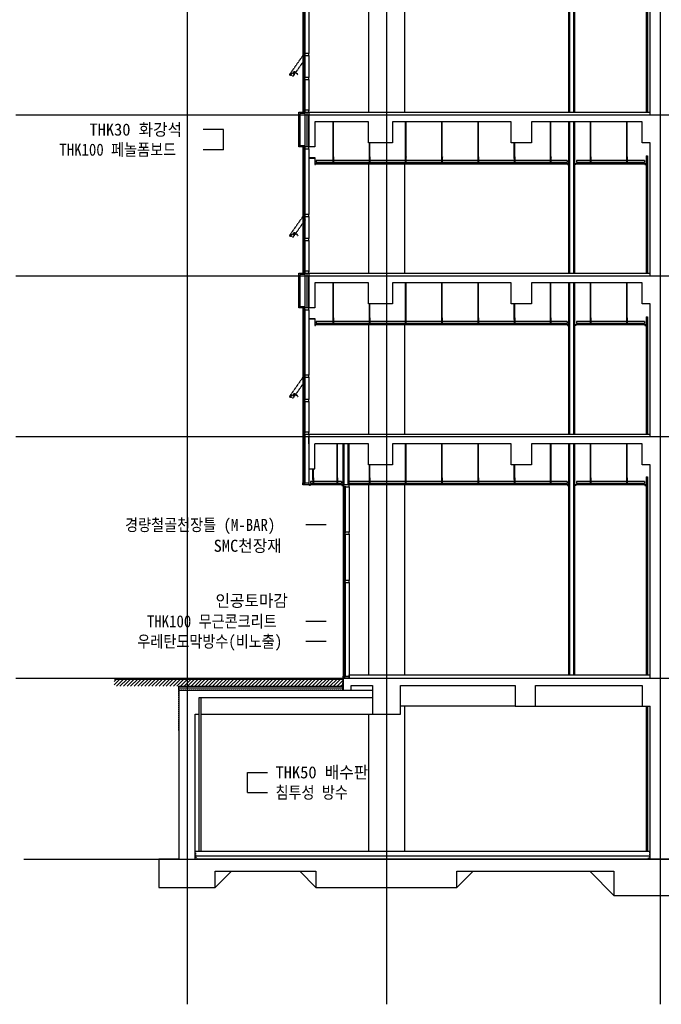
# Model space of a CAD drawing. Header units: millimetres. Extents: x 3445018 to 4174071, y -6064565 to -5122887.
# Tile 76 of 192: x 3681201 to 3697134, y -5459759 to -5435289. Entities that reach past the tile are written whole.
import ezdxf

# ---------------------------------------------------------------- set-up
doc = ezdxf.new("R2010")
doc.units = ezdxf.units.MM
doc.header["$MEASUREMENT"] = 0
doc.linetypes.add('CEN', pattern=[66, 60, -2, 2, -2])
doc.linetypes.add('HID', pattern=[5, 3, -2])
doc.layers.get('0').update_dxf_attribs({"linetype": 'CONTINUOUS'})
for name, color, linetype in [('A_DW_WIN', 4, 'CONTINUOUS'), ('A_EL_08', 8, 'CONTINUOUS'), ('CEN', 13, 'CEN'), ('door', 4, 'CONTINUOUS'), ('EL1', 2, 'CONTINUOUS'), ('EL3', 7, 'CONTINUOUS'), ('FI', 6, 'CONTINUOUS'), ('FIN', 6, 'CONTINUOUS'), ('HA', 9, 'CONTINUOUS'), ('HY', 8, 'CONTINUOUS'), ('INSUL', 8, 'CONTINUOUS'), ('MASH', 9, 'MESHLINE'), ('MESH', 7, 'MESHLINE'), ('SO-252', 252, 'CONTINUOUS'), ('STL2', 6, 'CONTINUOUS'), ('SY', 1, 'CONTINUOUS'), ('WA1', 2, 'CONTINUOUS'), ('WA3', 7, 'CONTINUOUS'), ('WATER', 4, 'HID'), ('WIN1', 4, 'CONTINUOUS'), ('WIN2', 9, 'CONTINUOUS'), ('문자', 2, 'CONTINUOUS')]:
    doc.layers.add(name, color=color, linetype=linetype)
doc.styles.add('SDP-S', font='txt')
doc.linetypes.add('BATTING', pattern='A,0.0001,-0.1,[134,ltypeshp.shx,S=0.1,R=0,X=-0.1,Y=0],-0.2,[134,ltypeshp.shx,S=0.1,R=180,X=0.1,Y=0],-0.1', length=0.4001)
doc.linetypes.add('MESHLINE', pattern='A,5,-3,["X",Standard,S=1.2,R=0,X=-1.2,Y=-0.6],-1', length=9)

# ---------------------------------------------------------------- blocks, each defined once
blk = doc.blocks.new('CW-1')
at = {"layer": 'door'}
for points in [[(704860, -1026992), (704879, -1026992), (704879, -1026980), (704829, -1026980), (704829, -1026992), (704848, -1026992)], [(704848, -1027028), (704829, -1027028), (704829, -1027130), (704879, -1027130), (704879, -1027028), (704860, -1027028)], [(704848, -1026992), (704848, -1027028)], [(704860, -1026992), (704860, -1027028)]]:
    blk.add_lwpolyline(points, dxfattribs=at)
blk = doc.blocks.new('pw')
at = {"layer": 'A_DW_WIN', "color": 8, "linetype": 'HID', "ltscale": 0.1}
for p, q in [((0, 586), (0, 586)), ((0, 586), (0, 0)), ((28, 586), (0, 586)), ((28, 552), (28, 586)), ((45, 552), (28, 552)), ((45, 542), (45, 552)), ((95, 542), (45, 542)), ((95, 542), (95, 77)), ((0, 0), (28, 0)), ((28, 77), (95, 77)), ((28, 22), (28, 77)), ((28, 0), (28, 22)), ((28, 22), (95, 22)), ((81, 77), (49, 77)), ((51, 112), (51, 111)), ((51, 111), (79, 111)), ((51, 111), (51, 111)), ((51, 111), (51, 111)), ((51, 111), (51, 111)), ((51, 111), (51, 111)), ((51, 111), (51, 111)), ((51, 111), (51, 111)), ((51, 111), (51, 111)), ((51, 111), (51, 111)), ((51, 111), (51, 111)), ((51, 111), (51, 111)), ((51, 111), (51, 111)), ((51, 111), (51, 111)), ((51, 111), (51, 111)), ((51, 111), (51, 111)), ((79, 110), (51, 110)), ((52, 110), (52, 110)), ((78, 110), (78, 110)), ((79, 111), (79, 111)), ((79, 111), (79, 111)), ((81, 118), (82, 119)), ((81, 118), (81, 118)), ((81, 118), (81, 118)), ((81, 77), (81, 92)), ((83, 138), (82, 138)), ((82, 119), (83, 120)), ((84, 139), (83, 138)), ((83, 120), (83, 121)), ((83, 121), (84, 121)), ((86, 139), (84, 139)), ((84, 121), (84, 122)), ((84, 122), (85, 122)), ((85, 122), (85, 123)), ((85, 123), (86, 123)), ((86, 123), (87, 124)), ((88, 125), (89, 125)), ((89, 125), (90, 126)), ((93, 127), (94, 127)), ((94, 127), (95, 127)), ((95, 127), (95, 127)), ((95, 77), (95, 22)), ((166, 119), (166, 119)), ((166, 119), (166, 119)), ((166, 119), (167, 119)), ((167, 119), (168, 119)), ((168, 119), (169, 119)), ((168, 119), (168, 119)), ((169, 119), (170, 119)), ((169, 119), (169, 119)), ((170, 119), (170, 118)), ((170, 118), (171, 118)), ((170, 118), (170, 118)), ((170, 118), (170, 118)), ((171, 118), (171, 118)), ((171, 118), (171, 118)), ((171, 118), (171, 118)), ((171, 118), (171, 118)), ((172, 118), (172, 118)), ((172, 118), (172, 118)), ((172, 118), (172, 118)), ((172, 118), (172, 118)), ((172, 118), (172, 118)), ((172, 118), (172, 118)), ((172, 118), (172, 118)), ((172, 118), (172, 118)), ((172, 118), (172, 118)), ((172, 118), (172, 118)), ((172, 118), (172, 118))]:
    blk.add_line(p, q, dxfattribs=at)
for points in [[(51, 110), (50, 106), (50, 103), (50, 99), (50, 95), (49, 92), (49, 77)], [(53, 120), (52, 119), (52, 118), (52, 117), (51, 116), (51, 115), (51, 114), (51, 113), (51, 112)], [(51, 112), (51, 112), (51, 112), (51, 112)], [(59, 129), (59, 129), (58, 128), (57, 127), (57, 127), (57, 127), (56, 126), (56, 126), (56, 126), (55, 125), (53, 120)], [(82, 138), (81, 138), (79, 138), (78, 137), (77, 137), (76, 137), (75, 136), (74, 136), (73, 136), (71, 135), (71, 135), (70, 135), (69, 134), (68, 134), (67, 133), (66, 133), (65, 133), (64, 132), (64, 132), (63, 131), (62, 131), (62, 131), (61, 130), (60, 130), (60, 129), (59, 129)], [(81, 92), (81, 95), (81, 99), (80, 103), (80, 106), (79, 110)], [(92, 140), (92, 140), (91, 140), (91, 139), (90, 139), (89, 139), (89, 139), (88, 139), (87, 139), (86, 139), (86, 139)], [(87, 124), (87, 124), (88, 125)], [(90, 126), (91, 126), (91, 126), (92, 126), (93, 127)], [(171, 118), (171, 118), (171, 118), (171, 118), (172, 118)], [(172, 118), (172, 118), (172, 118), (172, 118), (172, 118), (172, 118)], [(172, 118), (172, 118), (172, 118), (172, 118), (172, 118), (172, 118), (172, 118), (173, 118), (173, 118), (173, 118), (173, 118), (173, 118), (173, 118), (173, 118), (173, 118), (173, 118)]]:
    blk.add_lwpolyline(points, dxfattribs=at)
for centre, radius, start, end in [((52, 110), 0.2, 90, 180), ((78, 110), 0.2, 0, 90), ((200, -1916), 2058, 92.9412, 93.0172), ((99, -61), 201, 88.0033, 91.108), ((113, -49), 176, 92.2809, 95.6257), ((99, -59), 199, 70.3248, 88.0107), ((113, -53), 180, 73.742, 92.2207)]:
    blk.add_arc(centre, radius, start, end, dxfattribs=at)
for points, start_tangent, end_tangent in [([(79, 111), (81, 117), (81, 118)], (0.026358, 0.999653), (0.475022, 0.879974)), ([(79, 111), (79, 111), (79, 111), (79, 111), (79, 111), (79, 111)], (1, 0), (-0.005944, 0.999982)), ([(166, 119), (166, 120), (163, 120)], (-0.953238, 0.30222), (-0.960308, 0.278941)), ([(169, 127), (166, 128)], (-0.933599, 0.358319), (-0.94133, 0.337487)), ([(175, 123), (174, 124), (174, 124), (174, 124), (174, 125), (173, 125), (172, 126), (170, 126), (169, 127)], (-0.349868, 0.936799), (-0.933599, 0.358318)), ([(175, 123), (175, 122), (175, 121), (175, 120), (174, 119), (174, 119), (174, 119), (173, 118)], (0.348212, -0.937416), (-0.794938, -0.60669)), ([(173, 118), (173, 118), (173, 118), (173, 118), (173, 118)], (0.978884, 0.204415), (0.794086, 0.607805)), ([(173, 118), (173, 118), (173, 118)], (0.914456, -0.404684), (-0.195921, -0.98062))]:
    blk.add_spline(points, degree=3, dxfattribs=dict(at, start_tangent=start_tangent, end_tangent=end_tangent))
blk = doc.blocks.new('기준층')
at = {"color": 8}
for p, q in [((1376128, -3320133), (1376128, -3320180)), ((1382359, -3320133), (1382359, -3320180)), ((1382592, -3320133), (1382592, -3320180)), ((1384283, -3320133), (1384283, -3320180))]:
    blk.add_line(p, q, dxfattribs=at)
at = {"layer": 'A_EL_08'}
blk.add_line((1375850, -3318964), (1375850, -3319794), dxfattribs=at)
at = {"layer": 'EL3', "ltscale": 200}
for p, q in [((1377425, -3320219), (1377425, -3322934)), ((1378325, -3320219), (1378325, -3322934))]:
    blk.add_line(p, q, dxfattribs=at)
at = {"layer": 'FI', "ltscale": 200}
blk.add_line((1375950, -3322934), (1384425, -3322934), dxfattribs=at)
at = {"layer": 'FIN', "ltscale": 200}
for p, q in [((1375700, -3319794), (1375700, -3318934)), ((1375700, -3318934), (1375850, -3318934)), ((1375850, -3318964), (1375730, -3318964)), ((1375730, -3319764), (1375730, -3318964)), ((1375850, -3318934), (1375850, -3318964)), ((1375850, -3319764), (1375730, -3319764)), ((1375850, -3319794), (1375850, -3319764)), ((1375850, -3319794), (1375700, -3319794))]:
    blk.add_line(p, q, dxfattribs=at)
at = {"layer": 'FIN', "ltscale": 1000}
for p, q in [((1384325, -3320019), (1384325, -3322934)), ((1384325, -3320019), (1384355, -3320019)), ((1384355, -3320019), (1384355, -3322934))]:
    blk.add_line(p, q, dxfattribs=at)
for points in [[(1382401, -3322934), (1382401, -3319174)], [(1382413, -3322934), (1382413, -3319174)], [(1382537, -3322934), (1382537, -3319174)], [(1382549, -3322934), (1382549, -3319174)]]:
    blk.add_lwpolyline(points, dxfattribs=at)
at = {"layer": 'FIN'}
blk.add_lwpolyline([(1375950, -3320040), (1375950, -3320057), (1375967, -3320057), (1375964, -3320054), (1375953, -3320054), (1375953, -3320043)], close=True, dxfattribs=at)
for points in [[(1375950, -3320059), (1375965, -3320059), (1375965, -3320069), (1376100, -3320069), (1376100, -3320229), (1376115, -3320229), (1376115, -3320219), (1376114, -3320219), (1376114, -3320227), (1376102, -3320227), (1376102, -3320067), (1375967, -3320067), (1375967, -3320057), (1375950, -3320057), (1375950, -3320059)], [(1382379, -3320219), (1376108, -3320219), (1376108, -3320207), (1382379, -3320206), (1382379, -3320219)], [(1382371, -3320219), (1382371, -3320229), (1382386, -3320229), (1382386, -3320214), (1382401, -3320214), (1382401, -3320199)], [(1382579, -3320219), (1382579, -3320229), (1382564, -3320229), (1382564, -3320214), (1382549, -3320214), (1382549, -3320199)], [(1384303, -3320219), (1382572, -3320219), (1382572, -3320207), (1384303, -3320206), (1384303, -3320219)], [(1384295, -3320219), (1384295, -3320229), (1384310, -3320229), (1384310, -3320214), (1384325, -3320214), (1384325, -3320199)]]:
    blk.add_lwpolyline(points, dxfattribs=at)
at = {"layer": 'INSUL', "linetype": 'BATTING', "ltscale": 100}
blk.add_line((1375899, -3318934), (1375900, -3319794), dxfattribs=at)
at = {"layer": 'SO-252', "color": 8}
for p, q in [((1376550, -3320041), (1376550, -3319174)), ((1376561, -3320041), (1376561, -3319174)), ((1378350, -3320041), (1378350, -3319174)), ((1378361, -3320041), (1378361, -3319174)), ((1379250, -3320041), (1379250, -3319174)), ((1379261, -3320041), (1379261, -3319174)), ((1380150, -3320041), (1380150, -3319174)), ((1380161, -3320041), (1380161, -3319174)), ((1381950, -3320041), (1381950, -3319174)), ((1381961, -3320041), (1381961, -3319174)), ((1382941, -3320041), (1382941, -3319174)), ((1382952, -3320041), (1382952, -3319174)), ((1383841, -3320041), (1383841, -3319174)), ((1383852, -3320041), (1383852, -3319174)), ((1377450, -3320041), (1377450, -3319694)), ((1377461, -3320041), (1377461, -3319694)), ((1381050, -3320041), (1381050, -3319694)), ((1381061, -3320041), (1381061, -3319694)), ((1382359, -3320133), (1376128, -3320133)), ((1382359, -3320180), (1376128, -3320180)), ((1376568, -3320045), (1376543, -3320045)), ((1376543, -3320045), (1376543, -3320183)), ((1376568, -3320048), (1376543, -3320048)), ((1376568, -3320120), (1376543, -3320120)), ((1376568, -3320133), (1376543, -3320133)), ((1376568, -3320180), (1376543, -3320180)), ((1376543, -3320183), (1376568, -3320183)), ((1376566, -3320041), (1376546, -3320041)), ((1376546, -3320041), (1376546, -3320045)), ((1376546, -3320051), (1376546, -3320048)), ((1376566, -3320051), (1376546, -3320051)), ((1376548, -3320041), (1376548, -3320045)), ((1376548, -3320048), (1376548, -3320051)), ((1376550, -3320083), (1376550, -3320051)), ((1376561, -3320083), (1376550, -3320083)), ((1376561, -3320083), (1376561, -3320051)), ((1376563, -3320041), (1376563, -3320045)), ((1376563, -3320048), (1376563, -3320051)), ((1376566, -3320045), (1376566, -3320041)), ((1376566, -3320048), (1376566, -3320051)), ((1376568, -3320183), (1376568, -3320045)), ((1377468, -3320045), (1377443, -3320045)), ((1377443, -3320045), (1377443, -3320183)), ((1377468, -3320048), (1377443, -3320048)), ((1377468, -3320120), (1377443, -3320120)), ((1377468, -3320133), (1377443, -3320133)), ((1377468, -3320180), (1377443, -3320180)), ((1377443, -3320183), (1377468, -3320183)), ((1377466, -3320041), (1377446, -3320041)), ((1377446, -3320041), (1377446, -3320045)), ((1377446, -3320051), (1377446, -3320048)), ((1377466, -3320051), (1377446, -3320051)), ((1377448, -3320041), (1377448, -3320045)), ((1377448, -3320048), (1377448, -3320051)), ((1377450, -3320083), (1377450, -3320051)), ((1377461, -3320083), (1377450, -3320083)), ((1377461, -3320083), (1377461, -3320051)), ((1377463, -3320041), (1377463, -3320045)), ((1377463, -3320048), (1377463, -3320051)), ((1377466, -3320045), (1377466, -3320041)), ((1377466, -3320048), (1377466, -3320051)), ((1377468, -3320183), (1377468, -3320045)), ((1378368, -3320045), (1378343, -3320045)), ((1378343, -3320045), (1378343, -3320183)), ((1378368, -3320048), (1378343, -3320048)), ((1378368, -3320120), (1378343, -3320120)), ((1378368, -3320133), (1378343, -3320133)), ((1378368, -3320180), (1378343, -3320180)), ((1378343, -3320183), (1378368, -3320183)), ((1378366, -3320041), (1378346, -3320041)), ((1378346, -3320041), (1378346, -3320045)), ((1378346, -3320051), (1378346, -3320048)), ((1378366, -3320051), (1378346, -3320051)), ((1378348, -3320041), (1378348, -3320045)), ((1378348, -3320048), (1378348, -3320051)), ((1378350, -3320083), (1378350, -3320051)), ((1378361, -3320083), (1378350, -3320083)), ((1378361, -3320083), (1378361, -3320051)), ((1378363, -3320041), (1378363, -3320045)), ((1378363, -3320048), (1378363, -3320051)), ((1378366, -3320045), (1378366, -3320041)), ((1378366, -3320048), (1378366, -3320051)), ((1378368, -3320183), (1378368, -3320045)), ((1379268, -3320045), (1379243, -3320045)), ((1379243, -3320045), (1379243, -3320183)), ((1379268, -3320048), (1379243, -3320048)), ((1379268, -3320120), (1379243, -3320120)), ((1379268, -3320133), (1379243, -3320133)), ((1379268, -3320180), (1379243, -3320180)), ((1379243, -3320183), (1379268, -3320183)), ((1379266, -3320041), (1379246, -3320041)), ((1379246, -3320041), (1379246, -3320045)), ((1379246, -3320051), (1379246, -3320048)), ((1379266, -3320051), (1379246, -3320051)), ((1379248, -3320041), (1379248, -3320045)), ((1379248, -3320048), (1379248, -3320051)), ((1379250, -3320083), (1379250, -3320051)), ((1379261, -3320083), (1379250, -3320083)), ((1379261, -3320083), (1379261, -3320051)), ((1379263, -3320041), (1379263, -3320045)), ((1379263, -3320048), (1379263, -3320051)), ((1379266, -3320045), (1379266, -3320041)), ((1379266, -3320048), (1379266, -3320051)), ((1379268, -3320183), (1379268, -3320045)), ((1380168, -3320045), (1380143, -3320045)), ((1380143, -3320045), (1380143, -3320183)), ((1380168, -3320048), (1380143, -3320048)), ((1380168, -3320120), (1380143, -3320120)), ((1380168, -3320133), (1380143, -3320133)), ((1380168, -3320180), (1380143, -3320180)), ((1380143, -3320183), (1380168, -3320183)), ((1380166, -3320041), (1380146, -3320041)), ((1380146, -3320041), (1380146, -3320045)), ((1380146, -3320051), (1380146, -3320048)), ((1380166, -3320051), (1380146, -3320051)), ((1380148, -3320041), (1380148, -3320045)), ((1380148, -3320048), (1380148, -3320051)), ((1380150, -3320083), (1380150, -3320051)), ((1380161, -3320083), (1380150, -3320083)), ((1380161, -3320083), (1380161, -3320051)), ((1380163, -3320041), (1380163, -3320045)), ((1380163, -3320048), (1380163, -3320051)), ((1380166, -3320045), (1380166, -3320041)), ((1380166, -3320048), (1380166, -3320051)), ((1380168, -3320183), (1380168, -3320045)), ((1381068, -3320045), (1381043, -3320045)), ((1381043, -3320045), (1381043, -3320183)), ((1381068, -3320048), (1381043, -3320048)), ((1381068, -3320120), (1381043, -3320120)), ((1381068, -3320133), (1381043, -3320133)), ((1381068, -3320180), (1381043, -3320180)), ((1381043, -3320183), (1381068, -3320183)), ((1381066, -3320041), (1381046, -3320041)), ((1381046, -3320041), (1381046, -3320045)), ((1381046, -3320051), (1381046, -3320048)), ((1381066, -3320051), (1381046, -3320051)), ((1381048, -3320041), (1381048, -3320045)), ((1381048, -3320048), (1381048, -3320051)), ((1381050, -3320083), (1381050, -3320051)), ((1381061, -3320083), (1381050, -3320083)), ((1381061, -3320083), (1381061, -3320051)), ((1381063, -3320041), (1381063, -3320045)), ((1381063, -3320048), (1381063, -3320051)), ((1381066, -3320045), (1381066, -3320041)), ((1381066, -3320048), (1381066, -3320051)), ((1381068, -3320183), (1381068, -3320045)), ((1381968, -3320045), (1381943, -3320045)), ((1381943, -3320045), (1381943, -3320183)), ((1381968, -3320048), (1381943, -3320048)), ((1381968, -3320120), (1381943, -3320120)), ((1381968, -3320133), (1381943, -3320133)), ((1381968, -3320180), (1381943, -3320180)), ((1381943, -3320183), (1381968, -3320183)), ((1381966, -3320041), (1381946, -3320041)), ((1381946, -3320041), (1381946, -3320045)), ((1381946, -3320051), (1381946, -3320048)), ((1381966, -3320051), (1381946, -3320051)), ((1381948, -3320041), (1381948, -3320045)), ((1381948, -3320048), (1381948, -3320051)), ((1381950, -3320083), (1381950, -3320051)), ((1381961, -3320083), (1381950, -3320083)), ((1381961, -3320083), (1381961, -3320051)), ((1381963, -3320041), (1381963, -3320045)), ((1381963, -3320048), (1381963, -3320051)), ((1381966, -3320045), (1381966, -3320041)), ((1381966, -3320048), (1381966, -3320051)), ((1381968, -3320183), (1381968, -3320045)), ((1384283, -3320133), (1382592, -3320133)), ((1384283, -3320180), (1382592, -3320180)), ((1382959, -3320045), (1382934, -3320045)), ((1382934, -3320045), (1382934, -3320183)), ((1382959, -3320048), (1382934, -3320048)), ((1382959, -3320120), (1382934, -3320120)), ((1382959, -3320133), (1382934, -3320133)), ((1382959, -3320180), (1382934, -3320180)), ((1382934, -3320183), (1382959, -3320183)), ((1382957, -3320041), (1382937, -3320041)), ((1382937, -3320041), (1382937, -3320045)), ((1382937, -3320051), (1382937, -3320048)), ((1382957, -3320051), (1382937, -3320051)), ((1382939, -3320041), (1382939, -3320045)), ((1382939, -3320048), (1382939, -3320051)), ((1382941, -3320083), (1382941, -3320051)), ((1382952, -3320083), (1382941, -3320083)), ((1382952, -3320083), (1382952, -3320051)), ((1382954, -3320041), (1382954, -3320045)), ((1382954, -3320048), (1382954, -3320051)), ((1382957, -3320045), (1382957, -3320041)), ((1382957, -3320048), (1382957, -3320051)), ((1382959, -3320183), (1382959, -3320045)), ((1383859, -3320045), (1383834, -3320045)), ((1383834, -3320045), (1383834, -3320183)), ((1383859, -3320048), (1383834, -3320048)), ((1383859, -3320120), (1383834, -3320120)), ((1383859, -3320133), (1383834, -3320133)), ((1383859, -3320180), (1383834, -3320180)), ((1383834, -3320183), (1383859, -3320183)), ((1383857, -3320041), (1383837, -3320041)), ((1383837, -3320041), (1383837, -3320045)), ((1383837, -3320051), (1383837, -3320048)), ((1383857, -3320051), (1383837, -3320051)), ((1383839, -3320041), (1383839, -3320045)), ((1383839, -3320048), (1383839, -3320051)), ((1383841, -3320083), (1383841, -3320051)), ((1383852, -3320083), (1383841, -3320083)), ((1383852, -3320083), (1383852, -3320051)), ((1383854, -3320041), (1383854, -3320045)), ((1383854, -3320048), (1383854, -3320051)), ((1383857, -3320045), (1383857, -3320041)), ((1383857, -3320048), (1383857, -3320051)), ((1383859, -3320183), (1383859, -3320045))]:
    blk.add_line(p, q, dxfattribs=at)
at = {"layer": 'WA1'}
blk.add_lwpolyline([(1384425, -3322994), (1384425, -3319694), (1384225, -3319694), (1384225, -3319174), (1381475, -3319174), (1381475, -3319694), (1380975, -3319694), (1380975, -3319174), (1378025, -3319174), (1378025, -3319694), (1377425, -3319694), (1377425, -3319174), (1376100, -3319174), (1376100, -3319794), (1375950, -3319794), (1375950, -3318994), (1384425, -3318994)], dxfattribs=at)
at = {"layer": 'WA3', "ltscale": 1000}
for points in [[(1382425, -3322934), (1382425, -3319174)], [(1382525, -3322934), (1382525, -3319174)]]:
    blk.add_lwpolyline(points, dxfattribs=at)
at = {"layer": 'WIN1', "ltscale": 1000}
for p, q in [((1375812, -3319844), (1375812, -3321469)), ((1375830, -3319825), (1375830, -3321488)), ((1375848, -3319844), (1375848, -3321469)), ((1375812, -3321519), (1375812, -3322069)), ((1375830, -3321500), (1375830, -3322088)), ((1375848, -3321519), (1375848, -3322069)), ((1375812, -3322119), (1375812, -3322894)), ((1375830, -3322100), (1375830, -3322903)), ((1375848, -3322119), (1375848, -3322894))]:
    blk.add_line(p, q, dxfattribs=at)
at = {"layer": 'WIN2', "ltscale": 1000}
for p, q in [((1375950, -3318934), (1375950, -3319794)), ((1375800, -3319844), (1375800, -3321469)), ((1375950, -3319844), (1375950, -3321469)), ((1375800, -3321519), (1375800, -3322069)), ((1375950, -3321519), (1375950, -3322069)), ((1375800, -3322119), (1375800, -3322894)), ((1375950, -3322119), (1375950, -3322894))]:
    blk.add_line(p, q, dxfattribs=at)
at = {"rotation": 324.9999999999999}
blk.add_blockref('pw', (1375464, -3321999), dxfattribs=at)
at = {"layer": 'WIN1', "rotation": 90}
for p in [(348820, -4024673), (348820, -4026348), (348820, -4026948), (348820, -4027763)]:
    blk.add_blockref('CW-1', p, dxfattribs=at)

msp = doc.modelspace()

# ---------------------------------------------------------------- hatches: boundary and pattern name
at = {"layer": 'HA', "ltscale": 100}
h = msp.add_hatch(dxfattribs=at)
h.set_pattern_fill('ANSI31', color=256, scale=500, style=0)
h.set_pattern_definition([(45, (1924309.165, -3177189.57), (-44.1941738, 44.1941738), [])])
h.paths.add_polyline_path([(3689224.092, -5451676.72), (3683544.405, -5451676.72), (3683544.405, -5451851.886), (3689224.092, -5451851.886)])

# ---------------------------------------------------------------- linework, layer by layer
at = {"color": 8}
for p, q in [((3688426.592, -5446765.636), (3688426.592, -5446813.136)), ((3689191.592, -5446765.606), (3689191.592, -5446813.106)), ((3694792.592, -5446765.386), (3694792.592, -5446812.886)), ((3695025.592, -5446765.636), (3695025.592, -5446813.136)), ((3696716.592, -5446765.386), (3696716.592, -5446812.886))]:
    msp.add_line(p, q, dxfattribs=at)
at = {"layer": 'CEN'}
for p, q in [((3685359.092, -5401351.886), (3685359.092, -5459758.902)), ((3690309.092, -5401351.886), (3690309.092, -5459758.902)), ((3697109.092, -5401351.886), (3697109.092, -5459758.902)), ((3681101.324, -5437651.886), (3725809.092, -5437651.886)), ((3681101.324, -5441651.886), (3725809.092, -5441651.886)), ((3681101.324, -5445651.886), (3725809.092, -5445651.886)), ((3681101.324, -5451651.886), (3725809.092, -5451651.886)), ((3681301.324, -5456151.886), (3726009.092, -5456151.886))]:
    msp.add_line(p, q, dxfattribs=at)
at = {"layer": 'door'}
for points in [[(3688234.092, -5446851.887), (3688234.092, -5446851.887), (3688234.092, -5446851.887), (3688234.092, -5446801.887), (3688246.092, -5446801.887), (3688246.092, -5446820.886), (3688282.092, -5446820.886), (3688282.092, -5446801.886), (3688384.092, -5446801.886), (3688384.092, -5446851.886), (3688234.092, -5446851.887), (3688234.092, -5446851.887)], [(3689234.092, -5446851.854), (3689234.092, -5446851.854), (3689234.092, -5446851.854), (3689234.092, -5446901.854), (3689246.092, -5446901.854), (3689246.092, -5446882.854), (3689282.092, -5446882.854), (3689282.092, -5446901.854), (3689384.092, -5446901.854), (3689384.092, -5446851.854), (3689234.092, -5446851.854), (3689234.092, -5446851.854)], [(3689234.092, -5451651.886), (3689234.092, -5451651.886), (3689234.092, -5451651.886), (3689234.092, -5451601.886), (3689246.092, -5451601.886), (3689246.092, -5451620.886), (3689282.092, -5451620.886), (3689282.092, -5451601.886), (3689384.092, -5451601.886), (3689384.092, -5451651.886), (3689234.092, -5451651.886), (3689234.092, -5451651.886)]]:
    msp.add_lwpolyline(points, dxfattribs=at)
at = {"layer": 'EL1', "const_width": 50}
msp.add_lwpolyline([(3683548.894, -5451676.72), (3689231.211, -5451676.72)], dxfattribs=at)
at = {"layer": 'EL3', "ltscale": 200}
for p, q in [((3689858.984, -5446851.834), (3689859.092, -5451571.886)), ((3690758.984, -5446851.798), (3690759.092, -5451571.85)), ((3693509.092, -5452351.886), (3690659.092, -5452351.886)), ((3690759.092, -5452351.886), (3690759.092, -5455951.886)), ((3694009.092, -5452351.886), (3696659.092, -5452351.886)), ((3685709.092, -5452551.886), (3689959.092, -5452551.886)), ((3689859.092, -5452551.886), (3689859.092, -5455951.886))]:
    msp.add_line(p, q, dxfattribs=at)
at = {"layer": 'FI', "ltscale": 200}
msp.add_lwpolyline([(3689384.092, -5451651.886), (3689384.092, -5451571.886), (3696859.092, -5451571.886)], dxfattribs=at)
at = {"layer": 'FIN', "ltscale": 1000}
for p, q in [((3696759.092, -5446651.636), (3696759.092, -5451571.886)), ((3696759.092, -5446651.636), (3696789.092, -5446651.636)), ((3696789.092, -5446651.636), (3696789.092, -5451571.886)), ((3696759.092, -5452351.886), (3696759.092, -5455951.886)), ((3696789.092, -5452351.886), (3696789.092, -5455951.886))]:
    msp.add_line(p, q, dxfattribs=at)
for points in [[(3689234.092, -5446851.854), (3689234.092, -5445831.886)], [(3689246.092, -5446851.854), (3689246.092, -5445831.886)], [(3689370.092, -5446851.854), (3689370.092, -5445831.886)], [(3689382.092, -5446851.854), (3689382.092, -5445831.886)], [(3694835.092, -5451571.886), (3694835.092, -5445831.886)], [(3694847.092, -5451571.886), (3694847.092, -5445831.886)], [(3694971.092, -5451571.886), (3694971.092, -5445831.886)], [(3694983.092, -5451571.886), (3694983.092, -5445831.886)]]:
    msp.add_lwpolyline(points, dxfattribs=at)
at = {"layer": 'FIN'}
for points in [[(3688414.092, -5446851.636), (3688414.092, -5446861.636), (3688399.092, -5446861.636), (3688399.092, -5446846.636), (3688384.092, -5446846.636), (3688384.092, -5446831.636)], [(3689211.592, -5446851.886), (3688406.592, -5446851.886), (3688406.592, -5446839.386), (3689211.592, -5446839.347), (3689211.592, -5446851.886), (3689211.592, -5446851.886)], [(3689204.092, -5446851.636), (3689204.092, -5446861.636), (3689219.092, -5446861.636), (3689219.092, -5446846.636), (3689234.092, -5446846.636), (3689234.092, -5446831.636)], [(3689382.092, -5446839.348), (3694812.592, -5446839.136), (3694812.592, -5446851.636)], [(3694805.092, -5446851.636), (3694805.092, -5446861.636), (3694820.092, -5446861.636), (3694820.092, -5446846.636), (3694835.092, -5446846.636), (3694835.092, -5446831.636)], [(3695013.092, -5446851.636), (3695013.092, -5446861.636), (3694998.092, -5446861.636), (3694998.092, -5446846.636), (3694983.092, -5446846.636), (3694983.092, -5446831.636)], [(3696736.592, -5446851.636), (3695005.592, -5446851.886), (3695005.592, -5446839.386), (3696736.592, -5446839.136), (3696736.592, -5446851.636)], [(3696729.092, -5446851.636), (3696729.092, -5446861.636), (3696744.092, -5446861.636), (3696744.092, -5446846.636), (3696759.092, -5446846.636), (3696759.092, -5446831.636)]]:
    msp.add_lwpolyline(points, dxfattribs=at)
at = {"layer": 'FIN', "ltscale": 200}
msp.add_lwpolyline([(3685559.092, -5455951.886), (3696859.092, -5455951.886)], dxfattribs=at)
at = {"layer": 'HY', "ltscale": 1000}
for points in [[(3686459.092, -5456451.886), (3686059.092, -5456851.886)], [(3688159.092, -5456451.886), (3688559.092, -5456851.886)], [(3692459.092, -5456451.886), (3692059.092, -5456851.886)], [(3695359.092, -5456451.886), (3695959.092, -5457051.886)]]:
    msp.add_lwpolyline(points, dxfattribs=at)
at = {"layer": 'MASH', "ltscale": 10}
msp.add_line((3685149.092, -5451896.886), (3689224.092, -5451896.886), dxfattribs=at)
at = {"layer": 'MESH', "ltscale": 10}
msp.add_line((3696859.092, -5456076.886), (3685559.092, -5456076.886), dxfattribs=at)
at = {"layer": 'SO-252', "color": 8}
for p, q in [((3689084.092, -5446674.136), (3689084.092, -5445831.886)), ((3689095.342, -5446674.136), (3689095.342, -5445831.886)), ((3690784.092, -5446674.136), (3690784.092, -5445831.886)), ((3690795.342, -5446674.136), (3690795.342, -5445831.886)), ((3691684.092, -5446674.136), (3691684.092, -5445831.886)), ((3691695.342, -5446674.136), (3691695.342, -5445831.886)), ((3692584.092, -5446674.136), (3692584.092, -5445831.886)), ((3692595.342, -5446674.136), (3692595.342, -5445831.886)), ((3694384.092, -5446674.136), (3694384.092, -5445831.886)), ((3694395.342, -5446674.136), (3694395.342, -5445831.886)), ((3695374.838, -5446674.136), (3695374.838, -5445831.886)), ((3695386.088, -5446674.136), (3695386.088, -5445831.886)), ((3696274.838, -5446674.136), (3696274.838, -5445831.886)), ((3696286.088, -5446674.136), (3696286.088, -5445831.886)), ((3689884.092, -5446674.136), (3689884.092, -5446351.886)), ((3689895.342, -5446674.136), (3689895.342, -5446351.886)), ((3693484.092, -5446674.136), (3693484.092, -5446351.886)), ((3693495.342, -5446674.136), (3693495.342, -5446351.886)), ((3688484.092, -5446674.136), (3688484.092, -5446451.886)), ((3688495.342, -5446674.136), (3688495.342, -5446451.886)), ((3689191.592, -5446765.606), (3688426.592, -5446765.636)), ((3689191.592, -5446813.106), (3688426.592, -5446813.136)), ((3688502.217, -5446677.886), (3688477.217, -5446677.886)), ((3688477.217, -5446677.886), (3688477.217, -5446815.386)), ((3688502.217, -5446680.386), (3688477.217, -5446680.386)), ((3688502.217, -5446752.886), (3688477.217, -5446752.886)), ((3688502.217, -5446765.386), (3688477.217, -5446765.386)), ((3688502.217, -5446812.886), (3688477.217, -5446812.886)), ((3688477.217, -5446815.386), (3688502.217, -5446815.386)), ((3688499.717, -5446674.136), (3688479.717, -5446674.136)), ((3688479.717, -5446674.136), (3688479.717, -5446677.886)), ((3688479.717, -5446684.136), (3688479.717, -5446680.386)), ((3688499.717, -5446684.136), (3688479.717, -5446684.136)), ((3688482.217, -5446674.136), (3688482.217, -5446677.886)), ((3688482.217, -5446680.386), (3688482.217, -5446684.136)), ((3688484.092, -5446715.386), (3688484.092, -5446684.136)), ((3688495.342, -5446715.386), (3688484.092, -5446715.386)), ((3688495.342, -5446715.386), (3688495.342, -5446684.136)), ((3688497.217, -5446674.136), (3688497.217, -5446677.886)), ((3688497.217, -5446680.386), (3688497.217, -5446684.136)), ((3688499.717, -5446677.886), (3688499.717, -5446674.136)), ((3688499.717, -5446680.386), (3688499.717, -5446684.136)), ((3688502.217, -5446815.386), (3688502.217, -5446677.886)), ((3689102.217, -5446677.886), (3689077.217, -5446677.886)), ((3689077.217, -5446677.886), (3689077.217, -5446815.386)), ((3689102.217, -5446680.386), (3689077.217, -5446680.386)), ((3689102.217, -5446752.886), (3689077.217, -5446752.886)), ((3689102.217, -5446765.386), (3689077.217, -5446765.386)), ((3689102.217, -5446812.886), (3689077.217, -5446812.886)), ((3689077.217, -5446815.386), (3689102.217, -5446815.386)), ((3689099.717, -5446674.136), (3689079.717, -5446674.136)), ((3689079.717, -5446674.136), (3689079.717, -5446677.886)), ((3689079.717, -5446684.136), (3689079.717, -5446680.386)), ((3689099.717, -5446684.136), (3689079.717, -5446684.136)), ((3689082.217, -5446674.136), (3689082.217, -5446677.886)), ((3689082.217, -5446680.386), (3689082.217, -5446684.136)), ((3689084.092, -5446715.386), (3689084.092, -5446684.136)), ((3689095.342, -5446715.386), (3689084.092, -5446715.386)), ((3689095.342, -5446715.386), (3689095.342, -5446684.136)), ((3689097.217, -5446674.136), (3689097.217, -5446677.886)), ((3689097.217, -5446680.386), (3689097.217, -5446684.136)), ((3689099.717, -5446677.886), (3689099.717, -5446674.136)), ((3689099.717, -5446680.386), (3689099.717, -5446684.136)), ((3689102.217, -5446815.386), (3689102.217, -5446677.886)), ((3694792.592, -5446765.386), (3689382.092, -5446765.599)), ((3694792.592, -5446812.886), (3689382.092, -5446813.099)), ((3689902.217, -5446677.886), (3689877.217, -5446677.886)), ((3689877.217, -5446677.886), (3689877.217, -5446815.386)), ((3689902.217, -5446680.386), (3689877.217, -5446680.386)), ((3689902.217, -5446752.886), (3689877.217, -5446752.886)), ((3689902.217, -5446765.386), (3689877.217, -5446765.386)), ((3689902.217, -5446812.886), (3689877.217, -5446812.886)), ((3689877.217, -5446815.386), (3689902.217, -5446815.386)), ((3689899.717, -5446674.136), (3689879.717, -5446674.136)), ((3689879.717, -5446674.136), (3689879.717, -5446677.886)), ((3689879.717, -5446684.136), (3689879.717, -5446680.386)), ((3689899.717, -5446684.136), (3689879.717, -5446684.136)), ((3689882.217, -5446674.136), (3689882.217, -5446677.886)), ((3689882.217, -5446680.386), (3689882.217, -5446684.136)), ((3689884.092, -5446715.386), (3689884.092, -5446684.136)), ((3689895.342, -5446715.386), (3689884.092, -5446715.386)), ((3689895.342, -5446715.386), (3689895.342, -5446684.136)), ((3689897.217, -5446674.136), (3689897.217, -5446677.886)), ((3689897.217, -5446680.386), (3689897.217, -5446684.136)), ((3689899.717, -5446677.886), (3689899.717, -5446674.136)), ((3689899.717, -5446680.386), (3689899.717, -5446684.136)), ((3689902.217, -5446815.386), (3689902.217, -5446677.886)), ((3690802.217, -5446677.886), (3690777.217, -5446677.886)), ((3690777.217, -5446677.886), (3690777.217, -5446815.386)), ((3690802.217, -5446680.386), (3690777.217, -5446680.386)), ((3690802.217, -5446752.886), (3690777.217, -5446752.886)), ((3690802.217, -5446765.386), (3690777.217, -5446765.386)), ((3690802.217, -5446812.886), (3690777.217, -5446812.886)), ((3690777.217, -5446815.386), (3690802.217, -5446815.386)), ((3690799.717, -5446674.136), (3690779.717, -5446674.136)), ((3690779.717, -5446674.136), (3690779.717, -5446677.886)), ((3690779.717, -5446684.136), (3690779.717, -5446680.386)), ((3690799.717, -5446684.136), (3690779.717, -5446684.136)), ((3690782.217, -5446674.136), (3690782.217, -5446677.886)), ((3690782.217, -5446680.386), (3690782.217, -5446684.136)), ((3690784.092, -5446715.386), (3690784.092, -5446684.136)), ((3690795.342, -5446715.386), (3690784.092, -5446715.386)), ((3690795.342, -5446715.386), (3690795.342, -5446684.136)), ((3690797.217, -5446674.136), (3690797.217, -5446677.886)), ((3690797.217, -5446680.386), (3690797.217, -5446684.136)), ((3690799.717, -5446677.886), (3690799.717, -5446674.136)), ((3690799.717, -5446680.386), (3690799.717, -5446684.136)), ((3690802.217, -5446815.386), (3690802.217, -5446677.886)), ((3691702.217, -5446677.886), (3691677.217, -5446677.886)), ((3691677.217, -5446677.886), (3691677.217, -5446815.386)), ((3691702.217, -5446680.386), (3691677.217, -5446680.386)), ((3691702.217, -5446752.886), (3691677.217, -5446752.886)), ((3691702.217, -5446765.386), (3691677.217, -5446765.386)), ((3691702.217, -5446812.886), (3691677.217, -5446812.886)), ((3691677.217, -5446815.386), (3691702.217, -5446815.386)), ((3691699.717, -5446674.136), (3691679.717, -5446674.136)), ((3691679.717, -5446674.136), (3691679.717, -5446677.886)), ((3691679.717, -5446684.136), (3691679.717, -5446680.386)), ((3691699.717, -5446684.136), (3691679.717, -5446684.136)), ((3691682.217, -5446674.136), (3691682.217, -5446677.886)), ((3691682.217, -5446680.386), (3691682.217, -5446684.136)), ((3691684.092, -5446715.386), (3691684.092, -5446684.136)), ((3691695.342, -5446715.386), (3691684.092, -5446715.386)), ((3691695.342, -5446715.386), (3691695.342, -5446684.136)), ((3691697.217, -5446674.136), (3691697.217, -5446677.886)), ((3691697.217, -5446680.386), (3691697.217, -5446684.136)), ((3691699.717, -5446677.886), (3691699.717, -5446674.136)), ((3691699.717, -5446680.386), (3691699.717, -5446684.136)), ((3691702.217, -5446815.386), (3691702.217, -5446677.886)), ((3692602.217, -5446677.886), (3692577.217, -5446677.886)), ((3692577.217, -5446677.886), (3692577.217, -5446815.386)), ((3692602.217, -5446680.386), (3692577.217, -5446680.386)), ((3692602.217, -5446752.886), (3692577.217, -5446752.886)), ((3692602.217, -5446765.386), (3692577.217, -5446765.386)), ((3692602.217, -5446812.886), (3692577.217, -5446812.886)), ((3692577.217, -5446815.386), (3692602.217, -5446815.386)), ((3692599.717, -5446674.136), (3692579.717, -5446674.136)), ((3692579.717, -5446674.136), (3692579.717, -5446677.886)), ((3692579.717, -5446684.136), (3692579.717, -5446680.386)), ((3692599.717, -5446684.136), (3692579.717, -5446684.136)), ((3692582.217, -5446674.136), (3692582.217, -5446677.886)), ((3692582.217, -5446680.386), (3692582.217, -5446684.136)), ((3692584.092, -5446715.386), (3692584.092, -5446684.136)), ((3692595.342, -5446715.386), (3692584.092, -5446715.386)), ((3692595.342, -5446715.386), (3692595.342, -5446684.136)), ((3692597.217, -5446674.136), (3692597.217, -5446677.886)), ((3692597.217, -5446680.386), (3692597.217, -5446684.136)), ((3692599.717, -5446677.886), (3692599.717, -5446674.136)), ((3692599.717, -5446680.386), (3692599.717, -5446684.136)), ((3692602.217, -5446815.386), (3692602.217, -5446677.886)), ((3693502.217, -5446677.886), (3693477.217, -5446677.886)), ((3693477.217, -5446677.886), (3693477.217, -5446815.386)), ((3693502.217, -5446680.386), (3693477.217, -5446680.386)), ((3693502.217, -5446752.886), (3693477.217, -5446752.886)), ((3693502.217, -5446765.386), (3693477.217, -5446765.386)), ((3693502.217, -5446812.886), (3693477.217, -5446812.886)), ((3693477.217, -5446815.386), (3693502.217, -5446815.386)), ((3693499.717, -5446674.136), (3693479.717, -5446674.136)), ((3693479.717, -5446674.136), (3693479.717, -5446677.886)), ((3693479.717, -5446684.136), (3693479.717, -5446680.386)), ((3693499.717, -5446684.136), (3693479.717, -5446684.136)), ((3693482.217, -5446674.136), (3693482.217, -5446677.886)), ((3693482.217, -5446680.386), (3693482.217, -5446684.136)), ((3693484.092, -5446715.386), (3693484.092, -5446684.136)), ((3693495.342, -5446715.386), (3693484.092, -5446715.386)), ((3693495.342, -5446715.386), (3693495.342, -5446684.136)), ((3693497.217, -5446674.136), (3693497.217, -5446677.886)), ((3693497.217, -5446680.386), (3693497.217, -5446684.136)), ((3693499.717, -5446677.886), (3693499.717, -5446674.136)), ((3693499.717, -5446680.386), (3693499.717, -5446684.136)), ((3693502.217, -5446815.386), (3693502.217, -5446677.886)), ((3694402.217, -5446677.886), (3694377.217, -5446677.886)), ((3694377.217, -5446677.886), (3694377.217, -5446815.386)), ((3694402.217, -5446680.386), (3694377.217, -5446680.386)), ((3694402.217, -5446752.886), (3694377.217, -5446752.886)), ((3694402.217, -5446765.386), (3694377.217, -5446765.386)), ((3694402.217, -5446812.886), (3694377.217, -5446812.886)), ((3694377.217, -5446815.386), (3694402.217, -5446815.386)), ((3694399.717, -5446674.136), (3694379.717, -5446674.136)), ((3694379.717, -5446674.136), (3694379.717, -5446677.886)), ((3694379.717, -5446684.136), (3694379.717, -5446680.386)), ((3694399.717, -5446684.136), (3694379.717, -5446684.136)), ((3694382.217, -5446674.136), (3694382.217, -5446677.886)), ((3694382.217, -5446680.386), (3694382.217, -5446684.136)), ((3694384.092, -5446715.386), (3694384.092, -5446684.136)), ((3694395.342, -5446715.386), (3694384.092, -5446715.386)), ((3694395.342, -5446715.386), (3694395.342, -5446684.136)), ((3694397.217, -5446674.136), (3694397.217, -5446677.886)), ((3694397.217, -5446680.386), (3694397.217, -5446684.136)), ((3694399.717, -5446677.886), (3694399.717, -5446674.136)), ((3694399.717, -5446680.386), (3694399.717, -5446684.136)), ((3694402.217, -5446815.386), (3694402.217, -5446677.886)), ((3696716.592, -5446765.386), (3695025.592, -5446765.636)), ((3696716.592, -5446812.886), (3695025.592, -5446813.136)), ((3695392.963, -5446677.886), (3695367.963, -5446677.886)), ((3695367.963, -5446677.886), (3695367.963, -5446815.386)), ((3695392.963, -5446680.386), (3695367.963, -5446680.386)), ((3695392.963, -5446752.886), (3695367.963, -5446752.886)), ((3695392.963, -5446765.386), (3695367.963, -5446765.386)), ((3695392.963, -5446812.886), (3695367.963, -5446812.886)), ((3695367.963, -5446815.386), (3695392.963, -5446815.386)), ((3695390.463, -5446674.136), (3695370.463, -5446674.136)), ((3695370.463, -5446674.136), (3695370.463, -5446677.886)), ((3695370.463, -5446684.136), (3695370.463, -5446680.386)), ((3695390.463, -5446684.136), (3695370.463, -5446684.136)), ((3695372.963, -5446674.136), (3695372.963, -5446677.886)), ((3695372.963, -5446680.386), (3695372.963, -5446684.136)), ((3695374.838, -5446715.386), (3695374.838, -5446684.136)), ((3695386.088, -5446715.386), (3695374.838, -5446715.386)), ((3695386.088, -5446715.386), (3695386.088, -5446684.136)), ((3695387.963, -5446674.136), (3695387.963, -5446677.886)), ((3695387.963, -5446680.386), (3695387.963, -5446684.136)), ((3695390.463, -5446677.886), (3695390.463, -5446674.136)), ((3695390.463, -5446680.386), (3695390.463, -5446684.136)), ((3695392.963, -5446815.386), (3695392.963, -5446677.886)), ((3696292.963, -5446677.886), (3696267.963, -5446677.886)), ((3696267.963, -5446677.886), (3696267.963, -5446815.386)), ((3696292.963, -5446680.386), (3696267.963, -5446680.386)), ((3696292.963, -5446752.886), (3696267.963, -5446752.886)), ((3696292.963, -5446765.386), (3696267.963, -5446765.386)), ((3696292.963, -5446812.886), (3696267.963, -5446812.886)), ((3696267.963, -5446815.386), (3696292.963, -5446815.386)), ((3696290.463, -5446674.136), (3696270.463, -5446674.136)), ((3696270.463, -5446674.136), (3696270.463, -5446677.886)), ((3696270.463, -5446684.136), (3696270.463, -5446680.386)), ((3696290.463, -5446684.136), (3696270.463, -5446684.136)), ((3696272.963, -5446674.136), (3696272.963, -5446677.886)), ((3696272.963, -5446680.386), (3696272.963, -5446684.136)), ((3696274.838, -5446715.386), (3696274.838, -5446684.136)), ((3696286.088, -5446715.386), (3696274.838, -5446715.386)), ((3696286.088, -5446715.386), (3696286.088, -5446684.136)), ((3696287.963, -5446674.136), (3696287.963, -5446677.886)), ((3696287.963, -5446680.386), (3696287.963, -5446684.136)), ((3696290.463, -5446677.886), (3696290.463, -5446674.136)), ((3696290.463, -5446680.386), (3696290.463, -5446684.136)), ((3696292.963, -5446815.386), (3696292.963, -5446677.886))]:
    msp.add_line(p, q, dxfattribs=at)
at = {"layer": 'STL2', "ltscale": 200}
for points in [[(3685709.092, -5455951.886), (3685709.092, -5452131.886)], [(3685659.092, -5455951.886), (3685659.092, -5452551.886)]]:
    msp.add_lwpolyline(points, dxfattribs=at)
at = {"layer": 'SY'}
for points in [[(3686260.537, -5438521.886), (3686260.537, -5438021.886), (3686260.537, -5438021.886), (3685760.537, -5438021.886)], [(3686260.537, -5438521.886), (3685760.537, -5438521.886)], [(3688809.092, -5447843.342), (3688309.092, -5447843.342)], [(3688809.092, -5450243.592), (3688309.092, -5450243.592)], [(3688809.092, -5450743.592), (3688309.092, -5450743.592)], [(3686856.105, -5454496.188), (3686856.105, -5453996.188), (3686856.105, -5453996.188), (3687356.105, -5453996.188)], [(3686856.105, -5454496.188), (3687356.105, -5454496.188)]]:
    msp.add_lwpolyline(points, dxfattribs=at)
for points in [[(3688134.092, -5438021.886, 0, 150, 0), (3687734.092, -5438021.886, 0, 0, 0), (3686260.537, -5438021.886, 0, 0, 0), (3686260.537, -5438021.886, 0, 0, 0)], [(3688809.092, -5446851.886, 0, 150, 0), (3688809.092, -5447251.886, 0, 0, 0), (3688809.092, -5448343.342, 0, 0, 0), (3688809.092, -5448343.342, 0, 0, 0), (3688309.092, -5448343.342, 0, 0, 0)], [(3688809.092, -5451950.135, 0, 150, 0), (3688809.092, -5451550.135, 0, 0, 0), (3688809.092, -5449743.592, 0, 0, 0), (3688809.092, -5449743.592, 0, 0, 0), (3688309.092, -5449743.592, 0, 0, 0)], [(3685559.092, -5453996.188, 0, 150, 0), (3685959.092, -5453996.188, 0, 0, 0), (3686856.105, -5453996.188, 0, 0, 0), (3686856.105, -5453996.188, 0, 0, 0)]]:
    msp.add_lwpolyline(points, format="xyseb", dxfattribs=at)
at = {"layer": 'WA1'}
for q in [(3696859.092, -5451651.886), (3689234.092, -5451951.886)]:
    msp.add_line((3689234.092, -5451651.886), q, dxfattribs=at)
for points in [[(3688384.092, -5445831.886), (3688384.092, -5445831.886), (3688384.092, -5445651.886), (3696859.092, -5445651.886)], [(3696859.092, -5451651.886), (3696859.092, -5446351.886), (3696659.092, -5446351.886), (3696659.092, -5445831.886), (3693909.092, -5445831.886), (3693909.092, -5446351.886), (3693409.092, -5446351.886), (3693409.092, -5445831.886), (3690459.092, -5445831.886), (3690459.092, -5446351.886), (3689859.092, -5446351.886), (3689859.092, -5445831.886), (3688534.092, -5445831.886)], [(3685159.092, -5456151.886), (3685159.092, -5451951.886), (3689959.092, -5451951.886)], [(3689434.092, -5451951.886), (3689434.092, -5451831.886), (3689959.092, -5451831.886), (3689959.092, -5452551.886), (3690659.092, -5452551.886), (3690659.092, -5451831.886), (3693509.092, -5451831.886), (3693509.092, -5452351.886), (3694009.092, -5452351.886), (3694009.092, -5451831.886), (3696659.092, -5451831.886), (3696659.092, -5452351.886), (3696859.092, -5452351.886)], [(3685559.092, -5456151.886), (3685559.092, -5452551.886), (3685659.092, -5452551.886), (3685659.092, -5452131.886), (3689959.092, -5452131.886)], [(3696859.092, -5456151.886), (3696859.092, -5452351.886)], [(3685159.092, -5456151.886), (3684659.092, -5456151.886), (3684659.092, -5456851.886), (3686059.092, -5456851.886), (3686059.092, -5456451.886), (3688559.092, -5456451.886), (3688559.092, -5456851.886), (3692059.092, -5456851.886), (3692059.092, -5456451.886), (3695959.092, -5456451.886), (3695959.092, -5457051.886), (3703859.092, -5457051.886)], [(3720959.092, -5456151.886), (3685559.092, -5456151.886)]]:
    msp.add_lwpolyline(points, dxfattribs=at)
at = {"layer": 'WA1', "ltscale": 200}
msp.add_lwpolyline([(3688384.092, -5445651.886), (3688384.092, -5446451.886), (3688534.092, -5446451.886), (3688534.092, -5445831.886)], dxfattribs=at)
at = {"layer": 'WA1', "ltscale": 1000}
msp.add_lwpolyline([(3685559.092, -5456151.886), (3696859.092, -5456151.886)], dxfattribs=at)
at = {"layer": 'WA3', "ltscale": 1000}
for points in [[(3689258.092, -5446851.854), (3689258.092, -5445831.886)], [(3689358.092, -5446851.854), (3689358.092, -5445831.886)], [(3694859.092, -5451571.886), (3694859.092, -5445831.886)], [(3694959.092, -5451571.886), (3694959.092, -5445831.886)]]:
    msp.add_lwpolyline(points, dxfattribs=at)
at = {"layer": 'WA3'}
msp.add_lwpolyline([(3685149.092, -5451941.886), (3685149.092, -5451851.886), (3689224.092, -5451851.886)], dxfattribs=at)
at = {"layer": 'WATER', "ltscale": 10}
for points in [[(3685149.092, -5452951.886), (3685149.092, -5451941.886), (3689224.092, -5451941.886), (3689224.092, -5451651.886)], [(3685569.092, -5455951.886), (3685569.092, -5456097.744), (3685613.235, -5456141.886), (3696804.95, -5456141.886), (3696849.092, -5456097.744), (3696849.092, -5455951.886)]]:
    msp.add_lwpolyline(points, dxfattribs=at)
at = {"layer": 'WIN1', "ltscale": 1000}
for p, q in [((3688246.092, -5445582.886), (3688246.092, -5446801.886)), ((3688264.092, -5445582.886), (3688264.092, -5446820.886)), ((3688282.092, -5445601.886), (3688282.092, -5446801.886)), ((3689246.092, -5446901.854), (3689246.092, -5448026.887)), ((3689264.092, -5446882.854), (3689264.092, -5448045.887)), ((3689282.092, -5446901.854), (3689282.092, -5448026.887)), ((3689246.092, -5448076.887), (3689246.092, -5449226.887)), ((3689264.092, -5448057.887), (3689264.092, -5449245.887)), ((3689282.092, -5448076.887), (3689282.092, -5449226.887)), ((3689246.092, -5449276.887), (3689246.092, -5451601.886)), ((3689264.092, -5449257.887), (3689264.092, -5451620.886)), ((3689282.092, -5449276.887), (3689282.092, -5451601.886))]:
    msp.add_line(p, q, dxfattribs=at)
at = {"layer": 'WIN2', "ltscale": 1000}
for p, q in [((3688234.092, -5445601.886), (3688234.092, -5446801.886)), ((3688384.092, -5445601.886), (3688384.092, -5446801.886)), ((3689234.092, -5446901.854), (3689234.092, -5448026.887)), ((3689384.092, -5446901.854), (3689384.092, -5448026.887)), ((3689234.092, -5448076.887), (3689234.092, -5449226.887)), ((3689384.092, -5448076.887), (3689384.092, -5449226.887)), ((3689234.092, -5449276.887), (3689234.092, -5451601.886)), ((3689384.092, -5449276.887), (3689384.092, -5451601.886))]:
    msp.add_line(p, q, dxfattribs=at)

# ---------------------------------------------------------------- block references
at = {"layer": 'FI'}
for p in [(2312433.944, -2114657.66), (2312433.944, -2118657.66), (2312433.944, -2122657.66)]:
    msp.add_blockref('기준층', p, dxfattribs=at)
at = {"layer": 'WIN1', "rotation": 90}
for p in [(2662253.945, -6152905.449), (2662253.945, -6154105.449)]:
    msp.add_blockref('CW-1', p, dxfattribs=at)

# ---------------------------------------------------------------- texts
at = {"layer": '문자', "linetype": 'Continuous', "style": 'SDP-S'}
for s, p in [('THK30 화강석', (3682932.262, -5438169.361)), ('SMC천장재', (3686016.76, -5448513.778)), ('인공토마감', (3686064.564, -5449878.448)), ('THK50 배수판', (3687553.58, -5454143.662))]:
    msp.add_text(s, height=300, dxfattribs=at).set_placement(p)
at = {"layer": '문자', "linetype": 'Continuous', "style": 'SDP-S', "width": 0.9}
for s, p in [('THK100 페놀폼보드', (3682185.681, -5438669.361)), ('경량철골천장틀 (M-BAR)', (3683818.727, -5447995.053)), ('THK100 무근콘크리트', (3684359.989, -5450391.067)), ('우레탄도막방수(비노출)', (3684122.725, -5450891.067)), ('침투성 방수', (3687553.58, -5454643.662))]:
    msp.add_text(s, height=300, dxfattribs=at).set_placement(p)

doc.saveas('drawing.dxf')
